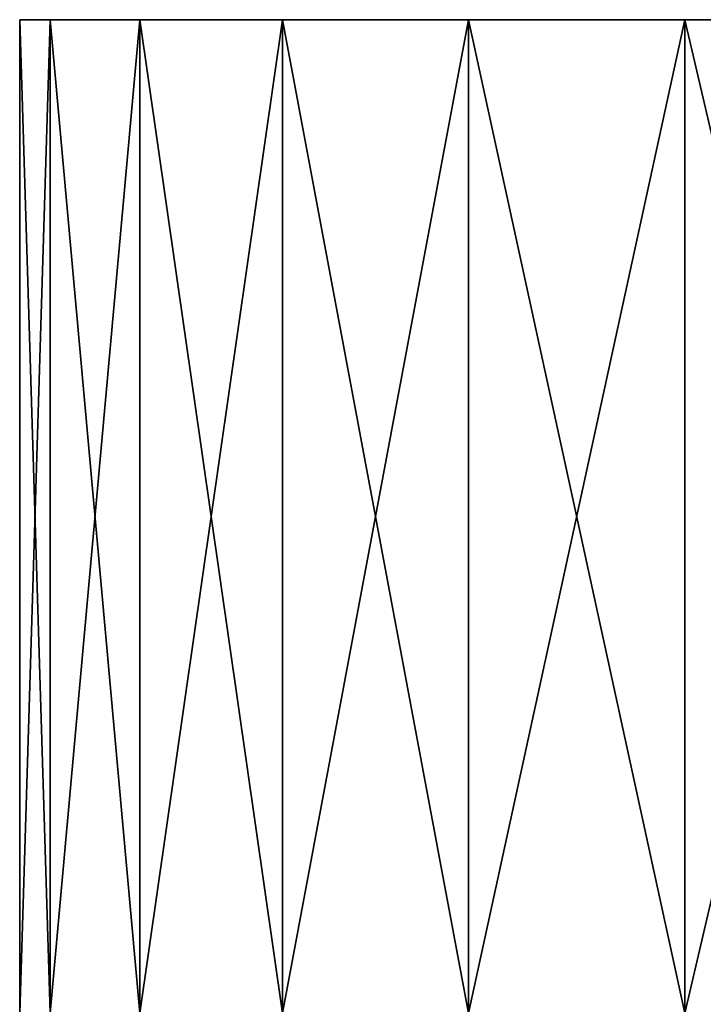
# Model space of a CAD drawing. Extents: x -0.142 to 0.142, y -0.128 to 0.
# Tile 256 of 256: x -0.09 to -0.079, y -0.016 to 0. Entities that reach past the tile are written whole.
import ezdxf

# ---------------------------------------------------------------- set-up
doc = ezdxf.new("R2010")
doc.units = 0
doc.layers.add('mesh', color=7, linetype='CONTINUOUS')

msp = doc.modelspace()

# ---------------------------------------------------------------- meshes
at = {"layer": 'mesh'}
mesh = msp.add_polyface(dxfattribs=at)
corners = [(-0.075, -0.0166, 0.013221), (-0.075, -0.0196, 0.013221), (-0.078422, -0.0166, 0.01277), (-0.078882, 0, 0.014489), (-0.075, 0, 0.015), (-0.075, -0.0166, 0.015), (-0.078882, -0.0166, 0.014489), (-0.0825, 0, 0.01299), (-0.0825, -0.0166, 0.01299), (-0.085607, 0, 0.010607), (-0.085607, -0.0166, 0.010607), (-0.08799, 0, 0.0075), (-0.08799, -0.0166, 0.0075), (-0.089489, 0, 0.003882), (-0.089489, -0.0166, 0.003882), (-0.09, 0), (-0.09, -0.0166), (-0.089489, 0, -0.003882), (-0.089489, -0.0166, -0.003882), (-0.08799, 0, -0.0075), (-0.08799, -0.0166, -0.0075), (-0.085607, 0, -0.010607), (-0.085607, -0.0166, -0.010607), (-0.0825, 0, -0.01299), (-0.0825, -0.0166, -0.01299), (-0.078882, 0, -0.014489), (-0.078882, -0.0166, -0.014489), (-0.075, 0, -0.015), (-0.075, -0.0166, -0.015), (-0.075, -0.0166, -0.013221), (-0.078422, -0.0166, -0.01277), (-0.08161, -0.0166, -0.011449), (-0.084348, -0.0166, -0.009348), (-0.086449, -0.0166, -0.00661), (-0.08777, -0.0166, -0.003422), (-0.08822, -0.0166), (-0.08777, -0.0166, 0.003422), (-0.086449, -0.0166, 0.00661), (-0.084348, -0.0166, 0.009348), (-0.08161, -0.0166, 0.011449)]
mesh.append_faces([[corners[k] for k in face] for face in [(0, 1, 2, 2), (3, 4, 5, 5), (6, 3, 5, 5), (6, 7, 3, 3), (8, 7, 6, 6), (8, 9, 7, 7), (10, 9, 8, 8), (10, 11, 9, 9), (12, 11, 10, 10), (12, 13, 11, 11), (14, 13, 12, 12), (14, 15, 13, 13), (16, 15, 14, 14), (16, 17, 15, 15), (18, 17, 16, 16), (18, 19, 17, 17), (20, 19, 18, 18), (20, 21, 19, 19), (22, 21, 20, 20), (22, 23, 21, 21), (24, 23, 22, 22), (24, 25, 23, 23), (26, 25, 24, 24), (26, 27, 25, 25), (28, 27, 26, 26), (19, 21, 23, 23), (27, 15, 17, 17), (27, 13, 15, 15), (27, 11, 13, 13), (27, 9, 11, 11), (7, 9, 27, 27), (3, 27, 4, 4), (3, 7, 27, 27), (19, 27, 17, 17), (19, 25, 27, 27), (23, 25, 19, 19), (26, 29, 28, 28), (26, 30, 29, 29), (24, 30, 26, 26), (24, 31, 30, 30), (22, 31, 24, 24), (22, 32, 31, 31), (20, 32, 22, 22), (20, 33, 32, 32), (18, 33, 20, 20), (18, 34, 33, 33), (16, 34, 18, 18), (16, 35, 34, 34), (14, 35, 16, 16), (14, 36, 35, 35), (12, 36, 14, 14), (12, 37, 36, 36), (10, 37, 12, 12), (10, 38, 37, 37), (8, 38, 10, 10), (8, 39, 38, 38), (6, 39, 8, 8), (6, 2, 39, 39), (5, 2, 6, 6), (5, 0, 2, 2)]])

doc.saveas('drawing.dxf')
